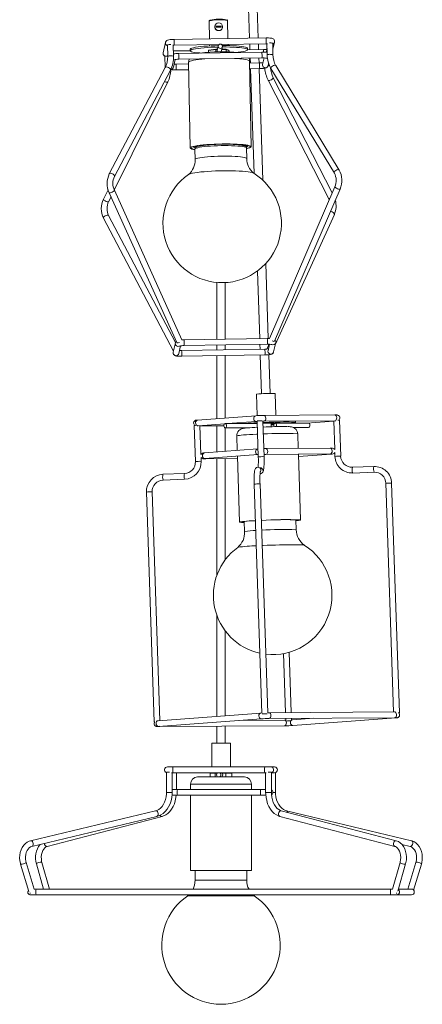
# Model space of a CAD drawing. Header units: millimetres. Extents: x -177 to 578, y -1675 to 135.
# Tile 1 of 3: x -152 to 128, y -1672 to -987. Entities that reach past the tile are written whole.
import ezdxf

# ---------------------------------------------------------------- set-up
doc = ezdxf.new("R2010")
doc.units = ezdxf.units.MM

msp = doc.modelspace()

# ---------------------------------------------------------------- linework, layer by layer
at = {"color": 7, "linetype": 'Continuous', "lineweight": 15}
for p, q in [((-14.1, -345.07), (7.98, -999.78)), ((13.99, -999.68), (-8.1, -345.07)), ((-20.23, -987.88), (-20, -1000.23)), ((-16.19, -991.16), (-16.2, -991.2)), ((-11.75, -991.35), (-15.29, -991.4)), ((-11.75, -991.37), (-15.29, -991.43)), ((-15.29, -991.4), (-15.27, -992.18)), ((-15.27, -992.18), (-11.73, -992.12)), ((-11.73, -992.12), (-11.75, -991.35)), ((-11.75, -991.37), (-11.75, -991.35)), ((-11.74, -992.12), (-11.75, -991.37)), ((-10.84, -992.42), (-10.83, -992.39)), ((-7.34, -987.66), (-7.33, -987.64)), ((-7.1, -1000.02), (-7.33, -987.64)), ((-50.55, -1002.68), (-52.18, -1009.86)), ((-49.14, -1004.45), (-48.99, -1012.4)), ((-44.99, -1012.32), (-45.13, -1004.64)), ((19.44, -999.6), (-44.53, -1000.62)), ((-44.46, -1004.62), (-13.14, -1004.12)), ((-19.92, -1004.23), (-19.9, -1005.15)), ((-13.87, -1005.08), (-14.64, -1008.45)), ((-11.72, -1004.09), (19.5, -1003.6)), ((-11.71, -1009.11), (-10.94, -1005.75)), ((-7.01, -1004.9), (-7.02, -1004.02)), ((8.12, -1003.78), (8.26, -1007.82)), ((14.26, -1007.72), (14.12, -1003.68)), ((20.11, -1003.59), (20.26, -1011.29)), ((24.26, -1011.21), (24.11, -1003.27)), ((24.18, -1007.39), (25.32, -1002.43)), ((25.33, -1002.38), (25.32, -1002.43)), ((-50.91, -1012.21), (-50.76, -1020.16)), ((-33.39, -1008.48), (-45.06, -1008.67)), ((16.55, -1009.53), (-41.42, -1010.45)), ((-33.41, -1007.52), (-33.39, -1008.51)), ((-15.6, -1007.68), (-20.65, -1008.38)), ((-20.32, -1008.09), (-20.65, -1008.38)), ((-20.65, -1008.38), (-20.63, -1009.59)), ((-20.32, -1008.09), (-15.5, -1007.41)), ((-15.5, -1007.41), (-15.6, -1007.68)), ((-15.6, -1007.68), (-15.57, -1009.33)), ((-14.46, -1007.68), (-15.6, -1007.68)), ((-15.5, -1007.41), (-14.4, -1007.42)), ((-8.34, -1007.72), (-11.39, -1007.7)), ((-11.33, -1007.44), (-8.58, -1007.46)), ((-8.58, -1007.46), (-8.34, -1007.72)), ((-8.58, -1007.46), (-6.47, -1008.17)), ((-8.34, -1007.72), (-8.31, -1009.26)), ((-6.13, -1008.47), (-8.34, -1007.72)), ((-6.13, -1008.47), (-6.47, -1008.17)), ((-6.13, -1008.47), (-6.11, -1009.31)), ((6.6, -1007.75), (6.58, -1006.75)), ((17.6, -1007.67), (6.59, -1007.84)), ((20.18, -1006.98), (19.78, -1008.71)), ((-45.03, -1019.91), (-43.81, -1014.59)), ((-34.47, -1017.71), (-43.11, -1017.85)), ((-41.36, -1014.45), (16.61, -1013.53)), ((-34.49, -1016.48), (-33.35, -1076.1)), ((9.14, -1075.29), (8, -1015.67)), ((14.86, -1016.92), (8.03, -1017.03)), ((8.45, -1013.66), (8.57, -1017.02)), ((14.57, -1016.93), (14.45, -1013.56)), ((18.05, -1013.54), (17.04, -1017.97)), ((20.94, -1018.86), (21.28, -1017.37)), ((70.41, -1091.46), (26.31, -1018.88)), ((-50.65, -1020.16), (-89.65, -1094.07)), ((-86.11, -1095.93), (-47.11, -1022.03)), ((-50.76, -1020.16), (-50.76, -1020.37)), ((-43.05, -1021.85), (-34.39, -1021.71)), ((8.11, -1021.03), (14.92, -1020.92)), ((8.7, -1021.02), (11.16, -1093.77)), ((17.32, -1098.61), (14.7, -1020.93)), ((22.89, -1020.96), (66.99, -1093.54)), ((-86.14, -1105.44), (-48.97, -1030.22)), ((20.94, -1029.07), (62.91, -1110.97)), ((65.53, -1107.3), (24.5, -1027.25)), ((-29.05, -1074.69), (-29.03, -1075.45)), ((4.8, -1074.81), (4.79, -1074.05)), ((-30.09, -1076.86), (-29.95, -1084.16)), ((5.9, -1076.14), (5.91, -1076.17)), ((6.05, -1083.47), (5.91, -1076.17)), ((6.04, -1083.44), (6.05, -1083.48)), ((-89.68, -1094.12), (-89.65, -1094.07)), ((-82.83, -1089.72), (-86.76, -1097.67)), ((-90.46, -1105.16), (-93.68, -1111.68)), ((-89.74, -1107.19), (-42.71, -1211.39)), ((-89.74, -1107.19), (-89.72, -1107.23)), ((-39.12, -1209.61), (-86.1, -1105.55)), ((67.35, -1103.07), (21.8, -1208.64)), ((25.41, -1210.37), (71.03, -1104.65)), ((-90.1, -1113.45), (-88.44, -1110.09)), ((25.9, -1212.88), (66.99, -1122.31)), ((67, -1122.28), (66.99, -1122.31)), ((-93.71, -1124.92), (-44.98, -1217.46)), ((-43.6, -1211.48), (-90.17, -1123.06)), ((21.03, -1208.63), (19.27, -1156.42)), ((13.45, -1161.66), (15.03, -1208.71)), ((-14.89, -1169.58), (-14.89, -1209.19)), ((-8.89, -1209.1), (-8.89, -1169.7)), ((-43.65, -1211.62), (-45.13, -1218.12)), ((20.34, -1208.63), (-37.63, -1209.56)), ((24.74, -1217.96), (26.22, -1211.46)), ((26.23, -1211.41), (26.22, -1211.46)), ((-41.23, -1219.01), (-40.02, -1213.7)), ((-40.72, -1216.95), (-40.75, -1216.9)), ((-40.75, -1216.91), (-40.71, -1216.98)), ((18.65, -1216.03), (-39.32, -1216.95)), ((-37.56, -1213.56), (20.41, -1212.63)), ((-14.89, -1213.19), (-14.89, -1216.56)), ((-8.89, -1216.47), (-8.89, -1213.1)), ((15.17, -1212.71), (15.28, -1216.08)), ((21.61, -1212.64), (20.09, -1215.99)), ((21.85, -1212.64), (20.84, -1217.07)), ((21.2, -1213.55), (21.17, -1212.63)), ((-39.25, -1220.95), (18.72, -1220.03)), ((-14.89, -1220.56), (-14.89, -1264.29)), ((-8.89, -1263.84), (-8.89, -1220.47)), ((15.42, -1220.08), (16.33, -1247.02)), ((22.32, -1246.81), (21.41, -1219.88)), ((12.83, -1247.32), (13.34, -1262.21)), ((26.34, -1262.01), (25.83, -1246.89)), ((12.26, -1262.28), (-28.19, -1265.27)), ((-7.69, -1267.76), (12.55, -1266.26)), ((13.2, -1266.18), (14.04, -1290.92)), ((18.04, -1290.78), (17.2, -1266.07)), ((67.38, -1261.74), (18.02, -1262.06)), ((18.04, -1266.06), (67.41, -1265.74)), ((40.01, -1266.91), (39.98, -1265.92)), ((47.86, -1267.4), (66.57, -1266.01)), ((66.56, -1265.74), (67.24, -1285.72)), ((70.55, -1265.45), (70.56, -1265.46)), ((71.4, -1290.43), (70.56, -1265.46)), ((-30.53, -1269.19), (-29.69, -1294.16)), ((-27.9, -1269.26), (-9.27, -1267.88)), ((-25.85, -1289.15), (-26.53, -1269.16)), ((-26.52, -1269.43), (-9.86, -1269.32)), ((-14.89, -1269.35), (-14.89, -1287.47)), ((13.25, -1267.63), (-8.92, -1267.77)), ((-8.9, -1270.77), (7.54, -1270.66)), ((-8.89, -1287.03), (-8.89, -1270.77)), ((0, -1267.26), (0.01, -1267.71)), ((23.1, -1269.95), (23.02, -1267.35)), ((49.05, -1267.39), (25.85, -1267.54)), ((38.6, -1270.46), (49.07, -1270.39)), ((-0.95, -1276.29), (-0.6, -1286.41)), ((41.87, -1285), (41.53, -1274.86)), ((13.57, -1285.36), (-23.43, -1288.1)), ((13.85, -1285.34), (13.57, -1285.36)), ((64.17, -1284.85), (19.33, -1285.15)), ((-25.69, -1294.02), (-25.78, -1291.41)), ((-23.13, -1292.09), (13.87, -1289.35)), ((-22.71, -1292.26), (-0.41, -1292.12)), ((-14.89, -1292.21), (-14.89, -1373.58)), ((-8.89, -1362.35), (-8.89, -1292.17)), ((-0.47, -1290.41), (1.08, -1336.22)), ((19.36, -1289.15), (64.2, -1288.85)), ((43.55, -1334.79), (42.01, -1289)), ((42.06, -1290.71), (64.89, -1289.01)), ((67.31, -1287.94), (67.4, -1290.57)), ((13.84, -1298.1), (14.15, -1298.12)), ((14.48, -1298.19), (14.04, -1298.15)), ((15.96, -1298.63), (14.48, -1298.19)), ((94.53, -1297.57), (79.61, -1298.12)), ((94.53, -1297.57), (94.53, -1297.57)), ((-37.37, -1302.45), (-52.29, -1303)), ((-52.28, -1303), (-52.29, -1303)), ((-52.14, -1307), (-37.22, -1306.45)), ((79.76, -1302.12), (94.67, -1301.57)), ((11.26, -1309.86), (16.63, -1469.14)), ((20.62, -1468.88), (15.25, -1309.73)), ((102.88, -1309.26), (108.25, -1468.24)), ((106.87, -1309.12), (106.88, -1309.12)), ((112.27, -1468.94), (106.88, -1309.12)), ((-63.82, -1315.42), (-58.43, -1475.24)), ((-54.46, -1474.24), (-59.82, -1315.29)), ((40.53, -1341.63), (40.29, -1334.57)), ((4.31, -1335.78), (4.55, -1342.85)), ((40.47, -1341.59), (40.53, -1341.63)), ((45.96, -1352.22), (46.01, -1352.24)), ((-14.89, -1400.75), (-14.89, -1471.3)), ((-8.89, -1470.86), (-8.89, -1411.99)), ((31.61, -1427.72), (33, -1468.74)), ((37, -1468.71), (35.58, -1426.77)), ((15.84, -1469.03), (-55.73, -1474.33)), ((16.62, -1468.98), (15.84, -1469.03)), ((108.97, -1468.24), (21.6, -1468.81)), ((-55.43, -1478.32), (16.14, -1473.02)), ((-55.01, -1478.49), (32.35, -1477.91)), ((-14.89, -1478.23), (-14.89, -1489.99)), ((-8.89, -1489.99), (-8.89, -1478.19)), ((32.32, -1473.91), (1.26, -1474.12)), ((21.63, -1472.81), (109, -1472.24)), ((33.13, -1472.74), (33.17, -1473.9)), ((37.17, -1473.75), (37.13, -1472.71)), ((52.7, -1472.61), (37.82, -1473.71)), ((38.11, -1477.7), (109.69, -1472.4)), ((-18.39, -1489.99), (-18.39, -1506.49)), ((-18.39, -1489.99), (-5.39, -1489.99)), ((-5.39, -1506.49), (-5.39, -1489.99)), ((-49.85, -1510.16), (-49.85, -1524.16)), ((-47.71, -1510.16), (-49.85, -1510.16)), ((25.41, -1506.49), (-49.2, -1506.49)), ((-46.4, -1510.49), (19.63, -1510.49)), ((-45.85, -1524.16), (-45.85, -1510.49)), ((-42.97, -1522.16), (-42.97, -1510.49)), ((-18.99, -1510.49), (-19.33, -1510.79)), ((-14.35, -1510.79), (-19.33, -1510.79)), ((-19.33, -1510.79), (-19.33, -1513.49)), ((-15.88, -1510.79), (-15.7, -1510.49)), ((-15.88, -1510.79), (-15.88, -1513.49)), ((-4.45, -1510.79), (-11.31, -1510.79)), ((-8.44, -1510.79), (-8.6, -1510.49)), ((-8.44, -1510.79), (-8.44, -1513.49)), ((-4.45, -1510.79), (-4.8, -1510.49)), ((-4.45, -1510.79), (-4.45, -1513.49)), ((19.19, -1510.49), (19.19, -1524.16)), ((23.19, -1510.16), (20.88, -1510.16)), ((23.19, -1524.16), (23.19, -1510.16)), ((23.19, -1510.49), (25.41, -1510.49)), ((26.07, -1524.16), (26.07, -1510.38)), ((-33.14, -1518.49), (-33.14, -1522.16)), ((-28.14, -1513.49), (4.36, -1513.49)), ((9.36, -1522.16), (9.36, -1518.49)), ((-46.07, -1526.16), (19.37, -1526.16)), ((19.19, -1522.16), (-45.85, -1522.16)), ((-33.14, -1526.16), (-33.14, -1578.49)), ((9.36, -1578.49), (9.36, -1526.16)), ((-57.44, -1536.99), (-144.41, -1557.83)), ((110.1, -1557.84), (30.09, -1537)), ((120.63, -1557.83), (33.65, -1536.99)), ((-143.48, -1561.72), (-56.51, -1540.88)), ((-132.87, -1561.71), (-52.86, -1540.87)), ((29.08, -1540.87), (109.09, -1561.71)), ((114.02, -1560.36), (119.69, -1561.72)), ((-151.38, -1574.02), (-145.59, -1593.07)), ((-141.9, -1591.44), (-147.55, -1572.86)), ((-140.39, -1573.98), (-135.5, -1591.44)), ((-131.35, -1591.44), (-136.53, -1572.9)), ((112.75, -1572.9), (107.56, -1591.44)), ((111.3, -1592.93), (116.6, -1573.98)), ((123.77, -1572.86), (118.12, -1591.44)), ((122.11, -1592.08), (127.6, -1574.02)), ((-33.14, -1578.49), (9.36, -1578.49)), ((-29.89, -1578.49), (-29.89, -1585.32)), ((6.11, -1585.32), (6.11, -1578.49)), ((-29.89, -1585.32), (6.11, -1585.32)), ((107.56, -1591.44), (-141.98, -1591.44)), ((120.64, -1591.44), (111.72, -1591.44)), ((-144.43, -1595.44), (120.64, -1595.44)), ((-34.31, -1595.44), (-35.13, -1596.23)), ((-35.04, -1596.16), (11.25, -1596.16)), ((11.35, -1596.23), (10.57, -1595.44))]:
    msp.add_line(p, q, dxfattribs=at)
at = {"color": 8, "linetype": 'Continuous', "lineweight": 15}
for p, q in [((16.99, -1018.44), (17.04, -1017.97)), ((20.79, -1217.55), (20.84, -1217.07)), ((41.53, -1274.86), (41.43, -1274.79)), ((71.39, -1290.43), (71.4, -1290.43)), ((9.36, -1518.49), (-33.14, -1518.49)), ((-45.85, -1524.16), (-49.85, -1524.16)), ((23.19, -1524.16), (19.19, -1524.16)), ((26.07, -1524.16), (24.29, -1524.16))]:
    msp.add_line(p, q, dxfattribs=at)
at = {"color": 8, "linetype": 'Continuous', "lineweight": 15, "flags": 128}
for points in [[(-7.33, -987.64), (-7.48, -987.49), (-8, -987.33), (-8.85, -987.2), (-9.99, -987.11), (-11.34, -987.05), (-12.84, -987.03), (-14.4, -987.06), (-15.91, -987.12), (-17.31, -987.22), (-18.5, -987.36), (-19.41, -987.52), (-20, -987.69), (-20.23, -987.86), (-20.23, -987.88)], [(19.8, -1009.66), (19.73, -1009.19), (19.78, -1008.71)], [(-50.65, -1020.16), (-50.39, -1019.91), (-49.87, -1019.78), (-49.21, -1019.86), (-48.49, -1020.12), (-47.84, -1020.53), (-47.34, -1021.03), (-47.08, -1021.54), (-47.09, -1021.98), (-47.11, -1022.03)], [(-45.08, -1014.91), (-44.69, -1014.79), (-44.61, -1014.75)], [(-23.06, -1014.16), (-25.34, -1014.36), (-27.52, -1014.59), (-29.45, -1014.85), (-31.11, -1015.13), (-32.45, -1015.43), (-33.47, -1015.73), (-34.15, -1016.05), (-34.46, -1016.36), (-34.49, -1016.48)], [(8, -1015.67), (7.93, -1015.48), (7.52, -1015.18)], [(20.49, -1013.9), (19.74, -1013.76), (19.36, -1013.56)], [(20.96, -1018.79), (21.46, -1018.8), (21.85, -1018.83)], [(22.89, -1020.96), (22.82, -1020.67), (22.95, -1020.19), (23.33, -1019.67), (23.91, -1019.18), (24.59, -1018.81)], [(24.59, -1018.81), (25.27, -1018.6), (25.86, -1018.6), (26.25, -1018.8), (26.31, -1018.88)], [(-51.22, -1029.82), (-50.74, -1030.05), (-50.05, -1030.29), (-49.46, -1030.39), (-49.08, -1030.33), (-48.97, -1030.22)], [(20.94, -1029.07), (20.96, -1029.11), (21.26, -1029.25), (21.77, -1029.23), (22.44, -1029.04), (23.14, -1028.72), (23.78, -1028.31), (24.26, -1027.89), (24.51, -1027.5), (24.5, -1027.25)], [(-89.65, -1094.07), (-89.39, -1093.81), (-88.87, -1093.69), (-88.21, -1093.76), (-87.49, -1094.03), (-86.84, -1094.44), (-86.34, -1094.94), (-86.08, -1095.44), (-86.09, -1095.88), (-86.11, -1095.93)], [(66.99, -1093.54), (66.92, -1093.25), (67.05, -1092.77), (67.43, -1092.25), (68.01, -1091.76), (68.69, -1091.39)], [(68.69, -1091.39), (69.37, -1091.18), (69.96, -1091.18), (70.35, -1091.38), (70.41, -1091.46)], [(-89.72, -1107.23), (-89.44, -1107.35), (-88.92, -1107.32), (-88.25, -1107.15), (-87.54, -1106.85), (-86.88, -1106.49), (-86.38, -1106.1), (-86.11, -1105.76), (-86.1, -1105.55)], [(67.35, -1103.07), (67.34, -1103.15), (67.5, -1103.45), (67.93, -1103.81), (68.54, -1104.17), (69.25, -1104.49)], [(69.25, -1104.49), (69.95, -1104.71), (70.54, -1104.8), (70.92, -1104.75), (71.03, -1104.65)], [(-93.68, -1111.68), (-93.71, -1111.79), (-93.56, -1112.12), (-93.16, -1112.52), (-92.56, -1112.93), (-91.87, -1113.28), (-91.18, -1113.52), (-90.59, -1113.62), (-90.21, -1113.55), (-90.1, -1113.45)], [(-93.71, -1124.92), (-93.77, -1124.68), (-93.62, -1124.23), (-93.21, -1123.74), (-92.61, -1123.29), (-91.91, -1122.95), (-91.22, -1122.77), (-90.63, -1122.77), (-90.25, -1122.95), (-90.17, -1123.06)], [(64.29, -1120.27), (64.8, -1120.33), (65.52, -1120.57), (66.2, -1120.95), (66.71, -1121.4), (66.99, -1121.87), (67, -1122.28)], [(19.3, -1263.97), (19.17, -1263.21), (18.88, -1262.58), (18.45, -1262.18), (18.02, -1262.06)], [(18.04, -1266.06), (18.1, -1266.06), (18.58, -1265.87), (18.97, -1265.41), (19.23, -1264.74), (19.3, -1263.97)], [(68.66, -1263.64), (68.54, -1262.88), (68.24, -1262.26), (67.82, -1261.85), (67.38, -1261.74)], [(67.41, -1265.74), (67.46, -1265.73), (67.94, -1265.55), (68.34, -1265.08), (68.59, -1264.41), (68.66, -1263.64)], [(13.51, -1275.14), (12.79, -1275.17), (10.27, -1275.29), (7.91, -1275.42), (5.76, -1275.55), (3.86, -1275.68), (2.25, -1275.81), (0.94, -1275.94), (-0.04, -1276.06), (-0.67, -1276.17), (-0.94, -1276.27), (-0.95, -1276.29)], [(13.57, -1285.36), (13.06, -1285.52), (12.58, -1285.95), (12.26, -1286.6), (12.17, -1287.37), (12.32, -1288.13), (12.67, -1288.78), (13.19, -1289.21), (13.79, -1289.36), (13.87, -1289.35)], [(19.33, -1285.15), (19.77, -1285.27), (20.19, -1285.67), (20.49, -1286.3), (20.61, -1287.06), (20.54, -1287.83), (20.29, -1288.5), (19.89, -1288.96), (19.41, -1289.15), (19.36, -1289.15)], [(64.17, -1284.85), (64.6, -1284.97), (65.03, -1285.37), (65.33, -1286), (65.45, -1286.76), (65.38, -1287.53), (65.13, -1288.2), (64.73, -1288.66), (64.25, -1288.85), (64.2, -1288.85)], [(-23.43, -1288.1), (-23.94, -1288.26), (-24.42, -1288.69), (-24.74, -1289.34), (-24.83, -1290.11), (-24.68, -1290.87), (-24.33, -1291.52), (-23.81, -1291.95), (-23.21, -1292.1), (-23.13, -1292.09)], [(15.84, -1469.03), (15.33, -1469.18), (14.85, -1469.62), (14.53, -1470.27), (14.44, -1471.03), (14.58, -1471.8), (14.94, -1472.44), (15.46, -1472.87), (16.05, -1473.02), (16.14, -1473.02)], [(21.6, -1468.81), (22.04, -1468.93), (22.46, -1469.34), (22.76, -1469.96), (22.88, -1470.72), (22.81, -1471.49), (22.56, -1472.16), (22.16, -1472.62), (21.68, -1472.81), (21.63, -1472.81)], [(108.97, -1468.24), (109.41, -1468.36), (109.83, -1468.76), (110.13, -1469.39), (110.25, -1470.14), (110.18, -1470.92), (109.93, -1471.58), (109.53, -1472.05), (109.05, -1472.23), (109, -1472.24)], [(-55.73, -1474.33), (-56.23, -1474.48), (-56.72, -1474.92), (-57.03, -1475.57), (-57.12, -1476.33), (-56.98, -1477.1), (-56.62, -1477.74), (-56.11, -1478.17), (-55.51, -1478.32), (-55.43, -1478.32)], [(33.6, -1475.82), (33.48, -1475.06), (33.19, -1474.43), (32.76, -1474.03), (32.32, -1473.91)], [(32.35, -1477.91), (32.4, -1477.91), (32.88, -1477.72), (33.28, -1477.26), (33.53, -1476.59), (33.6, -1475.82)], [(-56.51, -1540.88), (-56.22, -1540.76), (-55.84, -1540.33), (-55.62, -1539.69), (-55.62, -1538.94), (-55.82, -1538.18), (-56.2, -1537.54), (-56.69, -1537.12), (-57.23, -1536.97), (-57.44, -1536.99)], [(30.09, -1537), (29.82, -1536.97), (29.24, -1537.12), (28.71, -1537.54), (28.31, -1538.18), (28.11, -1538.94), (28.13, -1539.69), (28.37, -1540.33)], [(28.37, -1540.33), (28.8, -1540.76), (29.08, -1540.87)], [(-143.47, -1561.72), (-143.19, -1561.59), (-142.81, -1561.17), (-142.6, -1560.53), (-142.59, -1559.77), (-142.79, -1559.02), (-143.17, -1558.38), (-143.66, -1557.95), (-144.2, -1557.81), (-144.41, -1557.83)], [(110.1, -1557.84), (109.83, -1557.81), (109.25, -1557.95), (108.72, -1558.38), (108.32, -1559.02), (108.12, -1559.77), (108.14, -1560.53), (108.39, -1561.17)], [(120.63, -1557.83), (120.91, -1557.95), (121.3, -1558.38), (121.51, -1559.02), (121.51, -1559.77), (121.31, -1560.53), (120.94, -1561.17)], [(108.39, -1561.17), (108.81, -1561.59), (109.07, -1561.71)], [(-147.55, -1572.86), (-147.55, -1572.9), (-147.7, -1573.15), (-148.11, -1573.44), (-148.74, -1573.73), (-149.47, -1573.98), (-150.21, -1574.15), (-150.83, -1574.21), (-151.24, -1574.15), (-151.38, -1574.02)], [(-136.53, -1572.9), (-136.74, -1572.74), (-137.21, -1572.68), (-137.87, -1572.74), (-138.62, -1572.9), (-139.34, -1573.15), (-139.93, -1573.44), (-140.3, -1573.73), (-140.39, -1573.98)], [(116.6, -1573.98), (116.6, -1573.98), (116.39, -1574.15), (115.93, -1574.21), (115.27, -1574.15), (114.52, -1573.98), (113.79, -1573.73), (113.2, -1573.44), (112.84, -1573.15), (112.75, -1572.9), (112.75, -1572.9)], [(125.68, -1572.9), (124.94, -1572.74), (124.32, -1572.68), (123.91, -1572.74), (123.77, -1572.86)], [(127.6, -1574.02), (127.6, -1573.98), (127.45, -1573.73), (127.04, -1573.44), (126.41, -1573.15), (125.68, -1572.9)]]:
    msp.add_lwpolyline(points, dxfattribs=at)
at = {"color": 7, "linetype": 'Continuous', "lineweight": 15, "flags": 128}
for points in [[(-44.53, -1000.62), (-45.14, -1000.63), (-46.29, -1000.69), (-47.34, -1000.78), (-48.26, -1000.91), (-49.13, -1001.14), (-49.69, -1001.43), (-50.12, -1001.82), (-50.47, -1002.44), (-50.55, -1002.68)], [(-45.38, -1004.65), (-44.58, -1004.62), (-44.46, -1004.62)], [(-13.82, -1004.91), (-16.23, -1004.98), (-18.85, -1005.09), (-21.36, -1005.24), (-23.74, -1005.42), (-25.93, -1005.63), (-27.9, -1005.87), (-29.6, -1006.13), (-31.02, -1006.41), (-32.13, -1006.7), (-32.9, -1007), (-33.32, -1007.3), (-33.41, -1007.52)], [(-14.06, -1005.91), (-16.22, -1005.97), (-18.83, -1006.08), (-21.35, -1006.23), (-23.72, -1006.41), (-25.91, -1006.62), (-27.88, -1006.86), (-29.59, -1007.12), (-31.01, -1007.4), (-32.11, -1007.7), (-32.88, -1008), (-33.31, -1008.3), (-33.37, -1008.6), (-33.09, -1008.89), (-32.45, -1009.17), (-31.47, -1009.43), (-30.16, -1009.66), (-28.56, -1009.87), (-26.69, -1010.05), (-25.79, -1010.12)], [(6.58, -1006.75), (6.47, -1006.52), (6, -1006.24), (5.19, -1005.97), (4.05, -1005.72), (2.59, -1005.5), (0.85, -1005.3), (-1.14, -1005.14), (-3.36, -1005.02), (-5.75, -1004.93), (-8.28, -1004.88), (-10.9, -1004.87), (-11.01, -1004.87)], [(6.59, -1007.81), (6.48, -1007.51), (6.02, -1007.23), (5.21, -1006.96), (4.07, -1006.71), (2.61, -1006.49), (0.87, -1006.3), (-1.13, -1006.14), (-3.34, -1006.01), (-5.73, -1005.92), (-8.26, -1005.87), (-10.88, -1005.87), (-10.97, -1005.87)], [(25.32, -1002.43), (25.35, -1001.67), (25.12, -1000.98), (24.77, -1000.51), (24.38, -1000.2), (23.99, -1000.01), (23.57, -999.87), (22.97, -999.75), (22.08, -999.66), (21.08, -999.61), (19.91, -999.59), (19.44, -999.6)], [(19.5, -1003.6), (20.05, -1003.59), (20.41, -1003.6)], [(-14.64, -1008.45), (-14.67, -1008.8), (-14.58, -1009.3)], [(-0.94, -1009.64), (0.13, -1009.52), (1.98, -1009.27), (3.54, -1009), (4.81, -1008.71), (5.75, -1008.41), (6.35, -1008.11), (6.59, -1007.81)], [(-43.11, -1017.85), (-43.66, -1017.85), (-44.55, -1017.84)], [(-34.06, -1014.33), (-34.4, -1015.41), (-34.47, -1016.47)], [(14.92, -1020.92), (15.54, -1020.91), (16.69, -1020.85), (17.74, -1020.76), (18.65, -1020.63), (19.53, -1020.4), (20.09, -1020.11), (20.51, -1019.72), (20.87, -1019.1), (20.94, -1018.86)], [(16.61, -1013.53), (17.16, -1013.52), (18.16, -1013.54), (18.99, -1013.58), (19.48, -1013.64), (19.67, -1013.67), (19.67, -1013.67), (19.57, -1013.63), (19.38, -1013.53)], [(-30.02, -1077.31), (-31, -1077.13), (-32.11, -1076.87), (-32.87, -1076.59), (-33.28, -1076.29), (-33.33, -1075.98), (-33.01, -1075.66), (-32.34, -1075.35), (-31.32, -1075.04), (-29.97, -1074.74), (-28.31, -1074.46), (-26.38, -1074.2), (-24.21, -1073.97), (-21.82, -1073.77), (-19.27, -1073.59), (-16.6, -1073.46), (-13.85, -1073.36), (-11.08, -1073.3), (-8.31, -1073.29), (-5.62, -1073.31), (-3.03, -1073.38), (-0.6, -1073.48), (1.63, -1073.62), (3.63, -1073.8), (5.36, -1074.01), (6.79, -1074.25), (7.89, -1074.52), (8.66, -1074.8), (8.66, -1074.8)], [(-30.08, -1077.16), (-30.47, -1077.09), (-31.54, -1076.84), (-32.29, -1076.56), (-32.68, -1076.27), (-32.73, -1075.97), (-32.42, -1075.66), (-31.77, -1075.36), (-30.78, -1075.06), (-29.46, -1074.77), (-27.86, -1074.5), (-25.98, -1074.25), (-23.87, -1074.02), (-21.55, -1073.82), (-19.07, -1073.65), (-16.48, -1073.52), (-13.8, -1073.43), (-11.1, -1073.37), (-8.42, -1073.35), (-5.8, -1073.38), (-3.29, -1073.44), (-0.93, -1073.54), (1.24, -1073.68), (3.18, -1073.86), (4.86, -1074.06), (6.25, -1074.29), (7.33, -1074.55), (8.07, -1074.82), (8.07, -1074.82)], [(-30.09, -1076.86), (-30.06, -1076.75), (-29.76, -1076.46), (-29.1, -1076.18), (-28.12, -1075.9), (-26.83, -1075.64), (-25.25, -1075.39), (-23.41, -1075.17), (-21.35, -1074.97), (-19.11, -1074.8), (-16.74, -1074.66), (-14.27, -1074.56), (-11.77, -1074.5), (-9.27, -1074.48), (-6.82, -1074.49), (-4.48, -1074.55), (-2.28, -1074.65), (-0.28, -1074.78), (1.5, -1074.94), (3.01, -1075.14), (4.22, -1075.36), (5.12, -1075.6), (5.69, -1075.87), (5.9, -1076.14)], [(-29.97, -1074.87), (-30.09, -1075.03), (-30.05, -1075.31), (-29.67, -1075.58), (-29.45, -1075.67)], [(-28.43, -1075.21), (-28.01, -1075.06), (-27, -1074.79), (-25.68, -1074.53), (-24.06, -1074.29), (-22.19, -1074.08), (-20.1, -1073.89), (-17.84, -1073.73), (-15.47, -1073.61), (-13.02, -1073.53), (-10.55, -1073.49), (-8.11, -1073.49), (-5.76, -1073.53), (-3.54, -1073.61), (-1.51, -1073.73), (0.29, -1073.89), (1.84, -1074.07), (3.08, -1074.29), (4, -1074.53), (4.3, -1074.64)], [(5.19, -1075.02), (5.25, -1074.99), (5.74, -1074.71), (5.87, -1074.43), (5.71, -1074.19)], [(8.66, -1074.8), (9.07, -1075.1), (9.11, -1075.41), (8.8, -1075.72), (8.12, -1076.04), (7.1, -1076.34), (5.91, -1076.61)], [(8.07, -1074.82), (8.47, -1075.12), (8.52, -1075.42), (8.21, -1075.72), (7.55, -1076.03), (6.56, -1076.33), (5.91, -1076.48)], [(-31.12, -1075.16), (-31.12, -1075.16), (-30.93, -1075.45), (-30.4, -1075.72), (-29.67, -1075.94)], [(-29.95, -1084.16), (-29.92, -1084.05), (-29.62, -1083.76), (-28.96, -1083.48), (-27.98, -1083.2), (-26.69, -1082.94), (-25.11, -1082.69), (-23.27, -1082.47), (-21.21, -1082.27), (-18.97, -1082.1), (-16.6, -1081.96), (-14.14, -1081.86), (-11.63, -1081.8), (-9.13, -1081.78), (-6.68, -1081.8), (-4.34, -1081.85), (-2.14, -1081.95), (-0.14, -1082.08), (1.64, -1082.24), (3.15, -1082.44), (4.36, -1082.66), (5.26, -1082.91), (5.83, -1083.17), (6.04, -1083.44)], [(-34.65, -1094.64), (-34.56, -1094.58), (-33.92, -1094.26), (-32.93, -1093.94), (-31.63, -1093.63), (-30.02, -1093.34), (-28.14, -1093.07), (-26, -1092.81), (-23.66, -1092.59), (-21.13, -1092.4), (-18.46, -1092.23), (-15.68, -1092.11), (-12.85, -1092.02), (-10, -1091.97), (-7.18, -1091.96), (-4.43, -1091.99), (-1.78, -1092.06), (0.71, -1092.17), (3.01, -1092.31), (5.09, -1092.49), (6.91, -1092.7), (8.45, -1092.94), (9.69, -1093.2), (10.6, -1093.49), (11.14, -1093.77)], [(62.91, -1110.97), (63.23, -1111.65), (63.42, -1112.19)], [(-37.63, -1209.56), (-38.24, -1209.57), (-39.12, -1209.61)], [(21.88, -1208.64), (20.81, -1208.63), (20.34, -1208.63)], [(23.68, -1210.29), (24.31, -1210.49), (24.9, -1210.58), (25.28, -1210.53), (25.38, -1210.43)], [(-45.13, -1218.12), (-45.16, -1218.88), (-44.93, -1219.57), (-44.58, -1220.04), (-44.19, -1220.35), (-43.8, -1220.54), (-43.38, -1220.68), (-42.78, -1220.8), (-41.89, -1220.89), (-40.89, -1220.94), (-39.72, -1220.96), (-39.25, -1220.95)], [(-39.32, -1216.95), (-39.86, -1216.96), (-40.76, -1216.94)], [(18.72, -1220.03), (19.34, -1220.01), (20.49, -1219.96), (21.54, -1219.87), (22.45, -1219.74), (23.32, -1219.51), (23.88, -1219.21), (24.31, -1218.82), (24.67, -1218.2), (24.74, -1217.96)], [(20.41, -1212.63), (20.96, -1212.63), (21.95, -1212.64), (22.78, -1212.69), (23.28, -1212.74), (23.47, -1212.77), (23.47, -1212.77), (23.36, -1212.73), (23.18, -1212.64)], [(-28.19, -1265.27), (-28.56, -1265.3), (-29.16, -1265.37), (-29.38, -1265.42), (-29.62, -1265.49), (-29.98, -1265.66), (-30.39, -1265.99), (-30.75, -1266.5), (-30.94, -1267.18), (-30.88, -1267.91), (-30.61, -1268.49), (-30.26, -1268.89), (-29.93, -1269.12)], [(12.55, -1266.26), (12.93, -1266.24), (13.2, -1266.22)], [(17.2, -1266.07), (17.9, -1266.06), (18.04, -1266.06)], [(69.98, -1265.43), (70.3, -1265.18), (70.65, -1264.67), (70.85, -1263.99), (70.79, -1263.26), (70.52, -1262.67), (70.17, -1262.28), (69.81, -1262.02), (69.48, -1261.88), (69.24, -1261.82), (69.07, -1261.79), (68.87, -1261.76), (68.47, -1261.74), (67.77, -1261.74), (67.38, -1261.74)], [(67.41, -1265.74), (67.81, -1265.74), (68, -1265.74)], [(-8.96, -1267.77), (-9.32, -1267.91), (-9.62, -1268.26), (-9.81, -1268.76), (-9.86, -1269.34), (-9.77, -1269.91), (-9.55, -1270.38), (-9.23, -1270.68), (-8.86, -1270.77), (-8.5, -1270.63), (-8.2, -1270.28), (-8.01, -1269.78), (-7.96, -1269.2), (-8.05, -1268.63), (-8.28, -1268.16), (-8.59, -1267.86), (-8.96, -1267.77)], [(6.04, -1270.78), (5.04, -1270.87), (3.99, -1271), (3.42, -1271.1), (2.91, -1271.21), (2.43, -1271.36), (1.85, -1271.61), (1.17, -1272.02), (0.45, -1272.64), (-0.2, -1273.48), (-0.68, -1274.51), (-0.93, -1275.66), (-0.91, -1276.29)], [(0.1, -1267.19), (0.03, -1267.22), (0, -1267.26)], [(35.5, -1267.48), (35.9, -1267.45), (37.37, -1267.33), (38.54, -1267.21), (39.38, -1267.09), (39.87, -1266.99), (40.01, -1266.9), (39.79, -1266.82), (39.22, -1266.75), (38.3, -1266.7), (37.06, -1266.66), (35.52, -1266.64), (33.69, -1266.64), (31.63, -1266.65), (29.36, -1266.68), (26.92, -1266.73), (24.36, -1266.79), (21.72, -1266.87), (19.05, -1266.95), (17.23, -1267.02)], [(23.02, -1267.61), (23.16, -1267.61), (24.09, -1267.54), (24.72, -1267.48), (25.01, -1267.43), (24.92, -1267.38), (24.47, -1267.36), (23.69, -1267.35), (22.63, -1267.35), (21.39, -1267.38), (20.04, -1267.42), (18.69, -1267.47), (17.44, -1267.53), (17.25, -1267.54)], [(22.97, -1268.14), (24.95, -1268.06), (25.15, -1268.05)], [(25.09, -1269.9), (25.01, -1269.68), (24.91, -1269.11), (24.97, -1268.53), (25.16, -1268.03), (25.45, -1267.69), (25.81, -1267.54)], [(25.81, -1267.54), (26.18, -1267.63), (26.5, -1267.93), (26.72, -1268.4), (26.81, -1268.97), (26.76, -1269.55), (26.66, -1269.87)], [(49.05, -1267.39), (49.37, -1267.48), (49.69, -1267.78), (49.91, -1268.25), (50.01, -1268.82), (49.95, -1269.4), (49.76, -1269.9), (49.47, -1270.25), (49.11, -1270.39), (49.07, -1270.39)], [(19.33, -1285.15), (18.84, -1285.15), (17.85, -1285.17)], [(15.34, -1302.51), (15.64, -1302.54), (16.38, -1302.31), (16.88, -1301.95), (17.22, -1301.55), (17.44, -1301.14), (17.61, -1300.67), (17.77, -1299.91), (17.91, -1298.86), (18, -1297.64), (18.06, -1296.16), (18.09, -1294.53), (18.08, -1292.79), (18.05, -1291.1), (18.04, -1290.78)], [(64.2, -1288.85), (64.6, -1288.85), (65.12, -1288.86), (65.32, -1288.87), (65.31, -1288.87)], [(14.04, -1298.15), (13.65, -1298.11), (12.91, -1298.33), (12.41, -1298.69), (12.07, -1299.1), (11.85, -1299.51), (11.68, -1299.98), (11.52, -1300.73), (11.38, -1301.79), (11.29, -1303.01), (11.23, -1304.49), (11.2, -1306.12), (11.21, -1307.85), (11.25, -1309.55), (11.26, -1309.86)], [(15.25, -1309.73), (15.23, -1308.82), (15.2, -1307.12), (15.21, -1305.52), (15.24, -1304.08), (15.31, -1302.85), (15.4, -1301.89), (15.48, -1301.33), (15.53, -1301.08), (15.53, -1301.09)], [(42.85, -1334.75), (42.94, -1334.83), (42.68, -1334.93), (42.07, -1335.04), (41.12, -1335.15), (40.31, -1335.23)], [(43.45, -1334.72), (43.54, -1334.81), (43.27, -1334.91), (42.64, -1335.02), (41.67, -1335.14), (40.36, -1335.27), (40.32, -1335.27)], [(4.34, -1336.49), (3.59, -1336.47), (2.44, -1336.42), (1.63, -1336.36), (1.18, -1336.29), (1.09, -1336.2), (1.36, -1336.1), (1.99, -1335.99), (2.96, -1335.87), (4.27, -1335.74), (5.89, -1335.62), (7.78, -1335.48), (9.93, -1335.35), (12.11, -1335.23)], [(4.33, -1336.45), (4.12, -1336.44), (3, -1336.4), (2.22, -1336.34), (1.78, -1336.27), (1.69, -1336.18), (1.95, -1336.08), (2.56, -1335.97), (3.51, -1335.86), (4.78, -1335.74), (6.35, -1335.61), (8.19, -1335.48), (10.28, -1335.36), (12.11, -1335.26)], [(16.7, -1352.53), (17.52, -1352.5), (20.32, -1352.39), (23.17, -1352.29), (26.01, -1352.2), (28.8, -1352.12), (31.5, -1352.06), (34.08, -1352.02), (36.48, -1351.98), (38.68, -1351.97), (40.64, -1351.97), (42.33, -1351.99), (43.73, -1352.03), (44.81, -1352.08), (45.56, -1352.14), (45.96, -1352.22)], [(21.6, -1468.81), (21.11, -1468.82), (20.62, -1468.83)], [(109.53, -1468.24), (109.37, -1468.24), (108.97, -1468.24)], [(109.69, -1472.4), (110.06, -1472.37), (110.66, -1472.3), (110.88, -1472.25), (111.12, -1472.18), (111.47, -1472.01), (111.89, -1471.68), (112.25, -1471.17), (112.44, -1470.49), (112.38, -1469.76), (112.11, -1469.18), (111.95, -1468.99)], [(112.26, -1468.94), (112.19, -1468.97), (111.98, -1468.99)], [(-58.08, -1475.27), (-58.28, -1475.56), (-58.47, -1476.24), (-58.41, -1476.97), (-58.14, -1477.55), (-57.8, -1477.95), (-57.43, -1478.2), (-57.1, -1478.35), (-56.87, -1478.41), (-56.69, -1478.44), (-56.5, -1478.46), (-56.09, -1478.48), (-55.4, -1478.49), (-55.01, -1478.49)], [(-58.11, -1475.27), (-58.19, -1475.27), (-58.42, -1475.25)], [(-55.73, -1474.33), (-56.09, -1474.36), (-56.19, -1474.37)], [(33.17, -1473.9), (32.46, -1473.91), (32.32, -1473.91)], [(37.82, -1473.71), (37.43, -1473.74), (37.17, -1473.75)], [(109, -1472.24), (109.4, -1472.24), (109.92, -1472.24), (110.12, -1472.25), (110.12, -1472.25)], [(-49.85, -1524.16), (-49.88, -1525.19), (-50.1, -1527.18), (-50.54, -1529.1), (-51.17, -1530.88), (-51.98, -1532.5), (-52.95, -1533.92), (-54.04, -1535.1), (-55.23, -1536.03), (-56.48, -1536.68), (-57.44, -1536.99)], [(-56.51, -1540.88), (-55.49, -1540.58), (-53.82, -1539.84), (-52.24, -1538.81), (-50.78, -1537.5), (-49.47, -1535.95), (-48.33, -1534.17), (-47.39, -1532.2), (-46.66, -1530.07), (-46.16, -1527.84), (-45.89, -1525.54), (-45.85, -1524.16)], [(-52.86, -1540.87), (-51.9, -1540.57), (-50.34, -1539.81), (-48.87, -1538.78), (-47.52, -1537.47), (-46.3, -1535.9), (-45.24, -1534.11), (-44.37, -1532.14), (-43.7, -1530.01), (-43.25, -1527.77), (-43.08, -1526.16)], [(19.19, -1524.16), (19.22, -1525.41), (19.45, -1527.71), (19.9, -1529.95), (20.57, -1532.09), (21.44, -1534.09), (22.51, -1535.9), (23.77, -1537.5), (25.18, -1538.85), (26.72, -1539.91), (28.35, -1540.65), (29.08, -1540.87)], [(30.09, -1537), (29.53, -1536.83), (28.34, -1536.21), (27.21, -1535.31), (26.18, -1534.16), (25.27, -1532.77), (24.5, -1531.17), (23.9, -1529.4), (23.47, -1527.49), (23.23, -1525.51), (23.19, -1524.16)], [(33.65, -1536.99), (33.02, -1536.81), (31.69, -1536.18), (30.44, -1535.27), (29.3, -1534.09), (28.3, -1532.68), (27.47, -1531.06), (26.81, -1529.28), (26.35, -1527.38), (26.11, -1525.39), (26.07, -1524.16)], [(-144.41, -1557.83), (-145.31, -1558.1), (-146.72, -1558.79), (-148.02, -1559.75), (-149.18, -1560.98), (-150.18, -1562.43), (-150.98, -1564.08), (-151.57, -1565.88), (-151.92, -1567.79), (-152.03, -1569.74), (-151.89, -1571.69), (-151.53, -1573.49), (-151.38, -1574.02)], [(116.6, -1573.98), (116.85, -1572.97), (117.13, -1571.06), (117.18, -1569.1), (117.01, -1567.16), (116.6, -1565.28), (115.98, -1563.5), (115.15, -1561.88), (114.11, -1560.45), (112.9, -1559.28), (111.55, -1558.39), (110.1, -1557.84)], [(127.6, -1574.02), (127.87, -1573.01), (128.17, -1571.09), (128.23, -1569.13), (128.05, -1567.19), (127.62, -1565.3), (126.95, -1563.52), (126.06, -1561.9), (124.97, -1560.48), (123.69, -1559.31), (122.27, -1558.43), (120.88, -1557.9), (120.63, -1557.83)], [(-147.55, -1572.86), (-147.75, -1572.12), (-147.99, -1570.59), (-148.01, -1569.01), (-147.82, -1567.46), (-147.43, -1566), (-146.86, -1564.69), (-146.14, -1563.58), (-145.32, -1562.71), (-144.44, -1562.09), (-143.48, -1561.72)], [(-136.53, -1572.9), (-136.72, -1572.16), (-136.93, -1570.62), (-136.96, -1569.04), (-136.79, -1567.48), (-136.43, -1566.01), (-135.92, -1564.69), (-135.27, -1563.58), (-134.54, -1562.71), (-133.77, -1562.11), (-132.99, -1561.74), (-132.87, -1561.71)], [(109.09, -1561.71), (109.46, -1561.83), (110.22, -1562.26), (110.96, -1562.92), (111.69, -1563.89), (112.31, -1565.08), (112.78, -1566.46), (113.08, -1567.96), (113.19, -1569.53), (113.1, -1571.11), (112.84, -1572.55), (112.75, -1572.9)], [(119.69, -1561.72), (120.13, -1561.85), (121.02, -1562.32), (121.94, -1563.1), (122.74, -1564.13), (123.4, -1565.37), (123.88, -1566.78), (124.16, -1568.3), (124.24, -1569.87), (124.1, -1571.43), (123.77, -1572.86)], [(-29.89, -1585.32), (-30.3, -1588.76), (-31.37, -1591.44)], [(-144.5, -1594.19), (-144.75, -1594.21), (-144.95, -1594.19)], [(110.56, -1594.19), (110.33, -1594.21), (110.07, -1594.19)]]:
    msp.add_lwpolyline(points, dxfattribs=at)
at = {"color": 7, "linetype": 'Continuous', "lineweight": 15}
for centre, radius in [((-13.5, -991.79), 2.74), ((-13.5, -991.77), 2.64), ((-12.41, -1005.42), 1.5), ((-13.45, -1511.99), 1.5)]:
    msp.add_circle(centre, radius, dxfattribs=at)
for centre, radius, start, end in [((-19.6, -987.84), 0.617, 97.69808, 184.7856), ((-13.34, -1014.8), 28.3, 79.05102, 102.61902), ((-13.52, -991.8), 2.75, 167.38155, 346.90109), ((-7.92, -987.61), 0.563, 355.99889, 68.00048), ((-47.34, -1009.88), 5.73, 84.48206, 108.3455), ((22.6, -1008.05), 5.02, 72.53736, 98.23759), ((-50.1, -1010.3), 2.12, 168.12988, 256.09445), ((-65.1, -1013.01), 16.12, 333.64617, 2.1657), ((-65.04, -1013.02), 20.07, 333.31462, 1.98688), ((-41.29, -1036.14), 25.69, 90.2944, 98.33957), ((-11.24, -1123.39), 114.19, 84.17694, 97.65319), ((17.34, -1030.46), 20.95, 82.06655, 92.16148), ((17.34, -982.08), 25.58, 270.57943, 276.08428), ((39.7, -1011.19), 19.44, 180.30573, 210.17652), ((39.7, -1011.19), 15.44, 180.0934, 209.89216), ((-41.5, -1032.91), 18.46, 89.57419, 99.75896), ((4.3, -1015.37), 3.67, 355.40447, 27.62605), ((14.6, -991.34), 25.58, 270.57943, 276.08428), ((-67.27, -1021.06), 20.46, 333.39474, 358.34624), ((-43.83, -1001.61), 20.26, 261.22219, 272.20372), ((40.95, -1018.93), 22.44, 184.37007, 206.87185), ((40.31, -1019.1), 17.78, 183.96254, 207.26429), ((4.06, -1076.52), 1.88, 11.02112, 71.54035), ((5.41, -1073.52), 1.73, 274.97217, 328.00378), ((-28.17, -1077.17), 1.95, 106.0279, 170.50567), ((-42.9, -1084.65), 12.96, 310.25696, 2.13869), ((19.11, -1083.41), 13.06, 180.30785, 231.37403), ((-75.74, -1100.73), 15.42, 154.41605, 204.76659), ((-11.1, -1128.51), 41.25, 124.69112, 57.49375), ((57.44, -1098.67), 10.84, 336.07758, 28.25513), ((57.48, -1098.67), 14.8, 336.18575, 29.15016), ((-75.78, -1100.72), 11.39, 155.1407, 205.03253), ((-80.25, -1118.33), 14.99, 153.65304, 206.09087), ((-80.24, -1118.33), 11, 153.65713, 205.43089), ((53.28, -1116.4), 14.92, 336.67261, 15.42547), ((-41.9, -1211.96), 1.78, 130.75379, 168.98802), ((-42.02, -1209.22), 2.4, 255.30965, 298.93205), ((24.28, -1211), 1.99, 346.59513, 43.52429), ((-37.7, -1232.02), 18.46, 89.57419, 99.75896), ((18.36, -1190.85), 25.18, 270.67653, 273.9736), ((20.93, -1216.75), 1.12, 77.83566, 138.47943), ((21.75, -1318.94), 72.17, 86.76482, 97.09985), ((18.77, -1360.23), 98.18, 90.44018, 93.80483), ((15.78, -1293.79), 27.98, 91.61423, 94.92312), ((16.67, -1306.48), 40.7, 89.81738, 92.36061), ((69.84, -1276.11), 10.68, 86.189, 92.31967), ((-29.68, -1273.65), 4.55, 90.52369, 100.81669), ((-27.48, -1277.04), 7.79, 93.08156, 97.50423), ((26.43, -1574.65), 307.75, 92.45738, 94.07164), ((22.94, -1478.83), 208.73, 92.63397, 94.56969), ((31.12, -1567.19), 297.37, 89.36707, 92.65717), ((25.87, -1304.3), 35.62, 91.4954, 94.51202), ((34.89, -1283.07), 13.23, 76.89049, 90.56301), ((36.53, -1274.95), 4.96, 1.08842, 74.14039), ((64.9, -1288.17), 3.4, 46.44869, 102.34123), ((-23.76, -1290.68), 2.6, 82.66673, 148.44149), ((-23.44, -1288.95), 3.4, 226.44869, 282.34123), ((-22.71, -1299.88), 7.79, 93.08156, 97.50423), ((-47.85, -1293.8), 61.95, 355.99721, 2.66359), ((19.75, -1352.48), 63.33, 90.35796, 91.60377), ((65.24, -1286.49), 2.55, 262.10728, 324.44253), ((79.33, -1290.19), 11.93, 181.79225, 272.05517), ((79.33, -1290.19), 7.94, 181.75354, 271.99163), ((-37.69, -1294.45), 8.01, 272.2967, 2.05652), ((-37.7, -1294.44), 12.01, 272.2577, 1.99464), ((94.95, -1309.5), 11.93, 1.79225, 92.05517), ((-51.81, -1315.01), 12.01, 92.2577, 181.99464), ((-51.82, -1315), 8.01, 92.2967, 182.05652), ((94.95, -1309.5), 7.94, 1.75354, 91.99163), ((32.93, -1605.1), 270.58, 87.77261, 93.56472), ((32.61, -1598.32), 263.77, 87.77489, 93.58659), ((31.36, -1577.19), 235.78, 87.78589, 93.6531), ((54.14, -1341.32), 13.62, 181.3102, 233.86635), ((-9.04, -1343.46), 13.61, 309.98276, 2.57004), ((13.18, -1391.44), 49.35, 90.97493, 100.07348), ((24.06, -1387.17), 41.25, 126.02012, 257.63582), ((14.3, -1449.01), 96.31, 90.95166, 98.66126), ((24.06, -1387.17), 41.25, 263.30712, 57.84456), ((19.26, -1497.92), 28.37, 91.62944, 94.86796), ((20.13, -1510.23), 40.71, 89.81864, 92.36037), ((111.65, -1477.58), 8.66, 85.91076, 91.44918), ((-57.87, -1477.45), 2.26, 91.39431, 104.05825), ((-55.01, -1486.1), 7.79, 93.08285, 97.50417), ((22.38, -1567.79), 94.98, 90.4558, 93.77139), ((31.6, -1379.74), 98.18, 270.44019, 273.80475), ((36.92, -1525.04), 50.57, 90.63265, 93.62223), ((-49.2, -1508.49), 2, 90, 250.90627), ((-12.21, -1511.99), 1.5, 270.03337, 89.96663), ((25.41, -1508.49), 2, 270, 90), ((-28.14, -1518.49), 5, 90, 180), ((4.36, -1518.49), 5, 0, 90), ((22.29, -1524.16), 2, 300.16597, 63.28031), ((-126.14, -1569.65), 14.89, 141.33061, 196.90112), ((17.12, -1585.88), 11.03, 177.08514, 210.26537), ((-144.43, -1593.44), 2, 137.03981, 270), ((120.64, -1593.44), 2, 270, 90), ((-11.89, -1630.3), 41.25, 124.13395, 55.86605)]:
    msp.add_arc(centre, radius, start, end, dxfattribs=at)
at = {"color": 8, "linetype": 'Continuous', "lineweight": 15}
for centre, radius, start, end in [((-48.6, -1003.12), 1.99, 166.45866, 254.68351), ((-69.48, -1003.02), 25.07, 356.33977, 5.49081), ((-5.53, -1002), 25.08, 356.34201, 5.48812), ((23.38, -1001.98), 1.98, 291.67862, 347.0712), ((-50.23, -1010.29), 2, 167.51601, 307.99438), ((-46.87, -1018.56), 6.52, 73.21969, 108.9496), ((-66.38, -1012.85), 25.07, 356.33977, 5.49081), ((-8.42, -1011.92), 25.08, 356.34201, 5.48812), ((3.43, -1009.22), 14.25, 359.10523, 6.25472), ((21.94, -1015.95), 4.96, 83.69122, 109.84488), ((22.99, -1014.68), 3.69, 69.99538, 97.93148), ((-46.96, -1019.46), 1.99, 273.9637, 347.04045), ((-57.38, -1019.41), 14.36, 359.12395, 6.22286), ((-62.17, -1020.57), 19.17, 356.17829, 2.83045), ((-2.95, -1054.9), 41.08, 75.22819, 89.333), ((0.69, -1018.48), 14.25, 359.10523, 6.25472), ((-4.2, -1019.65), 19.17, 356.17833, 2.83043), ((18.99, -1018.4), 2, 181.24267, 346.81109), ((63.5, -1110.26), 0.92, 230.61474, 295.13382), ((-41.69, -1212.06), 2, 166.62556, 296.04397), ((-62.58, -1211.95), 25.07, 356.33977, 5.49081), ((-4.63, -1211.03), 25.08, 356.34201, 5.48812), ((24.28, -1211.01), 2, 236.04741, 346.88016), ((-43.18, -1218.56), 2, 167.40577, 346.87687), ((-53.59, -1218.51), 14.36, 359.12395, 6.22286), ((4.49, -1217.58), 14.25, 359.10523, 6.25472), ((-0.41, -1218.75), 19.17, 356.17833, 2.83043), ((22.79, -1217.5), 2, 181.24267, 346.81109), ((-58.38, -1219.68), 19.17, 356.17829, 2.83045), ((-27.83, -1267.02), 1.78, 101.78942, 188.41547), ((12.62, -1264.02), 1.78, 101.75358, 188.4188), ((12.66, -1264.45), 1.81, 174.50732, 266.57993), ((-27.78, -1267.45), 1.81, 174.52083, 266.44795), ((31.3, -1519.73), 245.15, 87.63279, 93.22646), ((-22.74, -1291.33), 0.938, 271.87992, 312.77472), ((15.8, -1303.13), 12.33, 89.81809, 98.21384), ((16.99, -1303.45), 12.71, 85.26185, 95.17366), ((64.81, -1287.74), 1.28, 240.61158, 273.64998), ((70.3, -1316), 25.6, 87.55476, 96.49588), ((-26.99, -1314.88), 20.89, 86.4396, 97.42573), ((13.9, -1300.1), 2, 328.53998, 73.14522), ((15.38, -1300.54), 2, 268.8241, 73.08156), ((86.76, -1299.86), 7.36, 166.36065, 197.87553), ((101.69, -1299.31), 7.38, 166.37935, 197.84472), ((-45.35, -1304.75), 7.16, 165.89478, 198.3414), ((-30.43, -1304.19), 7.16, 165.89716, 198.34349), ((13.02, -1322.04), 12.3, 89.81003, 98.22772), ((14.2, -1322.38), 12.7, 85.25637, 95.17743), ((105.78, -1334.7), 25.6, 87.55549, 96.4945), ((-61.12, -1336.14), 20.89, 86.43771, 97.42697), ((-55.04, -1477.55), 0.938, 271.87996, 312.77584), ((38.18, -1475.46), 1.78, 101.79019, 188.41605), ((38.22, -1475.89), 1.81, 174.52016, 266.44691), ((109.61, -1471.12), 1.28, 240.61037, 273.64974), ((-26.07, -1508.49), 19.4, 174.08157, 185.91843), ((34.67, -1508.49), 16.22, 172.91531, 187.08469), ((22.74, -1508.49), 2, 282.91055, 89.95496), ((25.41, -1508.49), 2, 270.04001, 89.95999), ((-22.95, -1524.16), 19.4, 174.08157, 185.91843), ((35, -1524.16), 19.4, 174.08157, 185.91843), ((22.28, -1524.16), 2, 300.33222, 63.10722), ((-53.09, -1539.38), 1.51, 208.92445, 278.64987), ((33.24, -1538.22), 1.3, 2.66252, 70.8749), ((-132.92, -1559.77), 1.94, 176.70595, 271.37945), ((119.9, -1560.5), 1.23, 260.51087, 327.40516), ((-121.3, -1593.44), 19.4, 174.08157, 185.91843), ((125.48, -1593.44), 19.4, 174.08157, 185.91843), ((110.35, -1593.44), 2, 270.04364, 51.60103), ((120.64, -1593.44), 2, 270.04001, 89.95999)]:
    msp.add_arc(centre, radius, start, end, dxfattribs=at)

doc.saveas('drawing.dxf')
